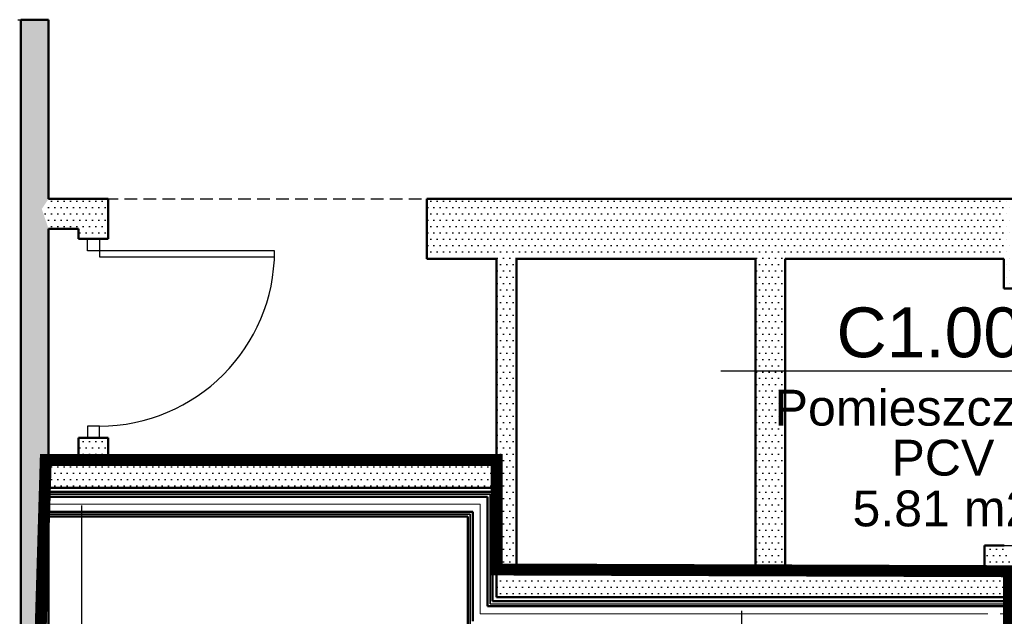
# Model space of a CAD drawing. Header units: millimetres. Extents: x 509 to 7952, y 243 to 5804.
# Tile 48 of 54: x 4388 to 4882, y 4329 to 4629. Entities that reach past the tile are written whole.
import ezdxf
from ezdxf.enums import TextEntityAlignment as Align

# ---------------------------------------------------------------- set-up
doc = ezdxf.new("R2010")
doc.units = ezdxf.units.MM
doc.linetypes.add('DIVIDE', pattern=[31.75, 12.7, -6.35, 0, -6.35, 0, -6.35])
doc.linetypes.add('HIDDEN', pattern=[9.525, 6.35, -3.175])
for name, color, linetype in [('WK-Drzwi', 9, 'Continuous'), ('WK-EtykPow', 173, 'Continuous'), ('WK-Opis', 143, 'Continuous'), ('WK-PPoż', 1, 'Continuous'), ('WK-Ściany', 7, 'Continuous')]:
    doc.layers.add(name, color=color, linetype=linetype)
doc.layers.add('WK-Pomieszczenia', color=173, linetype='Continuous', plot=False)
doc.styles.add('Arial', font='micross.ttf', dxfattribs={"width": 0.9})
doc.linetypes.add('BATTING', pattern='A,0.00254,-2.54,[134,ltypeshp.shx,S=2.54,R=0,X=-2.54,Y=0],-5.08,[134,ltypeshp.shx,S=2.54,R=180,X=2.54,Y=0],-2.54', length=10.16254)

# ---------------------------------------------------------------- blocks, each defined once
blk = doc.blocks.new('WK_Pow_tag_01_50')
at = {"color": 0, "linetype": 'ByBlock'}
blk.add_line((-2.789, 0), (2.789, 0), dxfattribs=at)
at = {"color": 0, "linetype": 'ByBlock', "style": 'Arial'}
for tag, height, p in [('POWIERZCHNIE:NUMERAUTO', 0.625, (0.071, 0.482)), ('POWIERZCHNIE:NAZWA', 0.45, (0, -0.455)), ('POWIERZCHNIE_WYKOŃCZENIE:POSADZKA', 0.45, (0, -1.091)), ('POWIERZCHNIE_STYL:POWOBLICZ', 0.45, (0, -1.728))]:
    blk.add_attdef(tag, text='', height=height, dxfattribs=at).set_placement(p, align=Align.MIDDLE)

msp = doc.modelspace()

# ---------------------------------------------------------------- hatches: boundary and pattern name
at = {"layer": 'WK-Ściany', "linetype": 'Continuous', "lineweight": -3}
h = msp.add_hatch(dxfattribs=at)
h.set_pattern_fill('DOTS', color=253, scale=2, style=0)
h.set_pattern_definition([(4e-12, (534.9164, 699.143), (1.5875, 3.175), [0, -3.175])])
h.paths.add_polyline_path([(4402.17, 4628.87), (4388.17, 4628.87), (4388.17, 4036.87), (4389.17, 4036.87), (4389.61, 4035.46), (4402.17, 4035.46), (4402.17, 4049.37), (4402.17, 4393.87), (4398.75, 4403.87), (4402.17, 4408.87), (4402.17, 4523.87), (4398.75, 4533.87), (4402.17, 4538.87)], flags=0)
h = msp.add_hatch(dxfattribs=at)
h.set_pattern_fill('DOTS', color=253, scale=2, angle=360, style=0)
h.set_pattern_definition([(360, (534.9164, 699.143), (1.5875, 3.175), [0, -3.175])])
h.paths.add_polyline_path([(4402.17, 4538.87), (4398.75, 4533.87), (4402.17, 4523.87), (4417.17, 4523.87), (4432.17, 4538.87)], flags=0)
h = msp.add_hatch(dxfattribs=at)
h.set_pattern_fill('DOTS', color=253, scale=2, style=0)
h.set_pattern_definition([(1e-11, (534.9164, 699.143), (1.5875, 3.175), [0, -3.175])])
h.paths.add_polyline_path([(4432.17, 4538.87), (4417.17, 4523.87), (4417.17, 4518.87), (4432.17, 4518.87)], flags=0)
h.paths.add_polyline_path([(4432.17, 4418.87), (4417.17, 4418.87), (4417.17, 4408.87), (4427.17, 4405.12), (4432.17, 4408.87)], flags=0)
h = msp.add_hatch(dxfattribs=at)
h.set_pattern_fill('DOTS', color=253, scale=2, angle=360, style=0)
h.set_pattern_definition([(360, (534.9164, 699.143), (1.5875, 3.175), [0, -3.175])])
h.paths.add_polyline_path([(4592.17, 4538.87), (4592.17, 4508.87), (4627.17, 4508.87), (4630.5, 4518.04), (4627.17, 4538.87)], flags=0)
h.paths.add_polyline_path([(4627.17, 4538.87), (4630.5, 4518.04), (4637.17, 4508.87), (4757.17, 4508.87), (4762.17, 4517.62), (4757.17, 4538.87)], flags=0)
h.paths.add_polyline_path([(4757.17, 4538.87), (4762.17, 4517.62), (4772.17, 4508.87), (4881.85, 4508.87), (4881.85, 4538.87)], flags=0)
h = msp.add_hatch(dxfattribs=at)
h.set_pattern_fill('DOTS', color=253, scale=2, style=0)
h.set_pattern_definition([(1e-11, (534.9164, 699.143), (1.5875, 3.175), [0, -3.175])])
h.paths.add_polyline_path([(4881.85, 4538.87), (4881.85, 4508.87), (4881.85, 4493.87), (5067.03, 4493.87), (5067.03, 4538.87)], flags=0)
h = msp.add_hatch(dxfattribs=at)
h.set_pattern_fill('DOTS', color=253, scale=2, style=0)
h.set_pattern_definition([(360, (534.9164, 699.143), (1.5875, 3.175), [0, -3.175])])
h.paths.add_polyline_path([(4637.17, 4508.87), (4630.5, 4518.04), (4627.17, 4508.87), (4627.17, 4408.87), (4629.25, 4403.87), (4637.17, 4408.87)], flags=0)
h.paths.add_polyline_path([(4637.17, 4408.87), (4629.25, 4403.87), (4627.17, 4393.87), (4627.17, 4338.87), (4637.17, 4353.87)], flags=0)
h = msp.add_hatch(dxfattribs=at)
h.set_pattern_fill('DOTS', color=253, scale=2, style=0)
h.set_pattern_definition([(8e-12, (534.9164, 699.143), (1.5875, 3.175), [0, -3.175])])
h.paths.add_polyline_path([(4772.17, 4508.87), (4762.17, 4517.62), (4757.17, 4508.87), (4757.17, 4353.87), (4762.17, 4350.12), (4772.17, 4353.87)], flags=0)
h = msp.add_hatch(dxfattribs=at)
h.set_pattern_fill('DOTS', color=253, scale=2, style=0)
h.set_pattern_definition([(4e-12, (534.9164, 699.143), (1.5875, 3.175), [0, -3.175])])
h.paths.add_polyline_path([(4402.17, 4408.87), (4398.75, 4403.87), (4402.17, 4393.87), (4432.17, 4393.87), (4427.17, 4405.12), (4417.17, 4408.87)], flags=0)
h.paths.add_polyline_path([(4432.17, 4408.87), (4427.17, 4405.12), (4432.17, 4393.87), (4627.17, 4393.87), (4629.25, 4403.87), (4627.17, 4408.87)], flags=0)
h = msp.add_hatch(dxfattribs=at)
h.set_pattern_fill('DOTS', color=253, scale=2, style=0)
h.set_pattern_definition([(0, (534.9164, 699.143), (1.5875, 3.175), [0, -3.175])])
h.paths.add_polyline_path([(4872.17, 4353.87), (4872.17, 4338.87), (4882.17, 4338.87), (4888.33, 4347.54), (4882.17, 4364.87), (4872.17, 4364.87)], flags=0)
h = msp.add_hatch(dxfattribs=at)
h.set_pattern_fill('DOTS', color=253, scale=2, style=0)
h.set_pattern_definition([(360, (534.9164, 699.143), (1.5875, 3.175), [0, -3.175])])
h.paths.add_polyline_path([(4882.17, 4364.87), (4888.33, 4347.54), (4907.17, 4338.87), (4907.17, 4339.83), (4882.17, 4364.87)], flags=0)
h.paths.add_polyline_path([(4882.17, 4324.87), (4897.17, 4324.87), (4907.17, 4324.87), (4907.17, 4336.87), (4882.17, 4336.87)], flags=0)
h.paths.add_polyline_path([(4882.17, 4336.87), (4907.17, 4336.87), (4907.17, 4338.87), (4888.33, 4347.54), (4882.17, 4338.87)], flags=0)
h = msp.add_hatch(dxfattribs=at)
h.set_pattern_fill('DOTS', color=253, scale=2, angle=360, style=0)
h.set_pattern_definition([(360, (534.9164, 699.143), (1.5875, 3.175), [0, -3.175])])
h.paths.add_polyline_path([(4637.17, 4353.87), (4627.17, 4338.87), (4757.17, 4338.87), (4762.17, 4350.12), (4757.17, 4353.87)], flags=0)
h.paths.add_polyline_path([(4772.17, 4353.87), (4762.17, 4350.12), (4757.17, 4338.87), (4872.17, 4338.87), (4872.17, 4353.87)], flags=0)

# ---------------------------------------------------------------- linework, layer by layer
at = {"layer": 'WK-Drzwi', "color": 9, "linetype": 'Continuous', "lineweight": -3}
for points in [[(4421.67, 4512.87), (4421.67, 4518.87), (4427.67, 4518.87), (4427.67, 4512.87)], [(4427.67, 4512.87), (4427.67, 4509.87), (4515.67, 4509.87), (4515.67, 4512.87)], [(4421.67, 4424.87), (4421.67, 4418.87), (4427.67, 4418.87), (4427.67, 4424.87)]]:
    msp.add_lwpolyline(points, close=True, dxfattribs=at)
at = {"layer": 'WK-Drzwi', "color": 8, "linetype": 'Continuous', "lineweight": -3}
msp.add_arc((4427.67, 4512.87), 88, 270, 0, dxfattribs=at)
at = {"layer": 'WK-Opis'}
for points in [[(4418.81, 4294.35), (4418.81, 4384.91)], [(4750.37, 4294.59), (4750.37, 4332.05)]]:
    msp.add_lwpolyline(points, dxfattribs=at)
at = {"layer": 'WK-Pomieszczenia', "color": 173, "linetype": 'HIDDEN', "lineweight": -3}
for p, q in [((4339.17, 4628.87), (4402.17, 4628.87)), ((4402.17, 4628.87), (4402.17, 4538.87)), ((4402.17, 4538.87), (5232.17, 4538.87)), ((4772.17, 4508.87), (4772.17, 4353.87)), ((4881.85, 4508.87), (4772.17, 4508.87)), ((4881.85, 4493.87), (4881.85, 4508.87)), ((5067.03, 4493.87), (4881.85, 4493.87)), ((4402.17, 4393.87), (4402.17, 4049.37)), ((4627.17, 4393.87), (4402.17, 4393.87)), ((4627.17, 4338.87), (4627.17, 4393.87)), ((4872.1, 4352.02), (4872.14, 4364.92)), ((4872.14, 4364.92), (5197.17, 4364.92)), ((4772.17, 4353.87), (4872.1, 4352.02)), ((4882.17, 4338.87), (4627.17, 4338.87)), ((4882.17, 4049.37), (4882.17, 4338.87))]:
    msp.add_line(p, q, dxfattribs=at)
at = {"layer": 'WK-PPoż', "color": 1, "linetype": 'DIVIDE', "const_width": 6}
msp.add_lwpolyline([(3708.17, 3988.77), (4388.17, 3988.77), (4400.75, 4407.82), (4627.17, 4407.82), (4627.17, 4352.86), (4884.56, 4351.98), (4883.17, 4056.77), (5837.04, 4056.77)], dxfattribs=at)
at = {"layer": 'WK-Ściany', "color": 7, "linetype": 'Continuous', "lineweight": 50}
for p, q in [((4402.17, 4628.87), (4388.17, 4628.87)), ((4388.17, 4628.87), (4388.17, 4036.87)), ((4402.17, 4538.87), (4402.17, 4628.87)), ((4432.17, 4538.87), (4402.17, 4538.87)), ((4432.17, 4518.87), (4432.17, 4538.87)), ((4592.17, 4538.87), (4881.85, 4538.87)), ((4592.17, 4538.87), (4592.17, 4508.87)), ((5067.03, 4538.87), (4881.85, 4538.87)), ((4402.17, 4408.87), (4402.17, 4523.87)), ((4402.17, 4523.87), (4417.17, 4523.87)), ((4417.17, 4523.87), (4417.17, 4518.87)), ((4417.17, 4518.87), (4432.17, 4518.87)), ((4592.17, 4508.87), (4627.17, 4508.87)), ((4627.17, 4508.87), (4627.17, 4408.87)), ((4637.17, 4508.87), (4757.17, 4508.87)), ((4637.17, 4353.87), (4637.17, 4508.87)), ((4757.17, 4508.87), (4757.17, 4353.87)), ((4772.17, 4508.87), (4881.85, 4508.87)), ((4772.17, 4353.87), (4772.17, 4508.87)), ((4881.85, 4508.87), (4881.85, 4493.87)), ((4881.85, 4493.87), (5067.03, 4493.87)), ((4432.17, 4418.87), (4417.17, 4418.87)), ((4417.17, 4418.87), (4417.17, 4408.87)), ((4432.17, 4408.87), (4432.17, 4418.87)), ((4417.17, 4408.87), (4402.17, 4408.87)), ((4627.17, 4408.87), (4432.17, 4408.87)), ((4402.17, 4049.37), (4402.17, 4393.87)), ((4402.17, 4393.87), (4627.17, 4393.87)), ((4625.17, 4391.87), (4402.17, 4391.87)), ((4625.17, 4336.87), (4625.17, 4391.87)), ((4627.17, 4393.87), (4627.17, 4338.87)), ((4402.17, 4389.37), (4402.17, 4381.87)), ((4622.67, 4389.37), (4402.17, 4389.37)), ((4622.67, 4334.37), (4622.67, 4389.37)), ((4402.17, 4381.87), (4615.17, 4381.87)), ((4615.17, 4381.87), (4615.17, 4326.87)), ((4402.17, 4379.37), (4612.67, 4379.37)), ((4612.67, 4379.37), (4612.67, 4324.37)), ((4882.17, 4364.87), (4872.17, 4364.87)), ((4872.17, 4364.87), (4872.17, 4353.87)), ((4757.17, 4353.87), (4637.17, 4353.87)), ((4872.17, 4353.87), (4772.17, 4353.87)), ((4882.17, 4336.87), (4625.17, 4336.87)), ((4627.17, 4338.87), (4872.17, 4338.87)), ((4872.17, 4338.87), (4882.17, 4338.87)), ((4882.17, 4324.87), (4882.17, 4338.87)), ((4622.67, 4334.37), (4882.17, 4334.37)), ((4882.17, 4326.87), (4882.17, 4334.37))]:
    msp.add_line(p, q, dxfattribs=at)
at = {"layer": 'WK-Ściany', "color": 7, "linetype": 'Continuous', "lineweight": -3}
for p, q in [((4402.17, 4389.37), (4402.17, 4391.87)), ((4623.92, 4390.62), (4402.17, 4390.62)), ((4402.17, 4390.62), (4623.92, 4390.62)), ((4402.17, 4389.37), (4622.67, 4389.37)), ((4622.67, 4389.37), (4622.67, 4334.37)), ((4623.92, 4335.62), (4623.92, 4390.62)), ((4623.92, 4390.62), (4623.92, 4335.62)), ((4402.17, 4379.37), (4402.17, 4381.87)), ((4615.17, 4381.87), (4402.17, 4381.87)), ((4615.17, 4326.87), (4615.17, 4381.87)), ((4613.92, 4380.62), (4402.17, 4380.62)), ((4402.17, 4380.62), (4613.92, 4380.62)), ((4613.92, 4325.62), (4613.92, 4380.62)), ((4613.92, 4380.62), (4613.92, 4325.62)), ((4882.17, 4334.37), (4882.17, 4336.87)), ((4622.67, 4334.37), (4882.17, 4334.37)), ((4623.92, 4335.62), (4882.17, 4335.62)), ((4623.92, 4335.62), (4882.17, 4335.62))]:
    msp.add_line(p, q, dxfattribs=at)
at = {"layer": 'WK-Ściany', "color": 124, "linetype": 'BATTING', "lineweight": 0, "ltscale": 0.35}
for p, q in [((4402.17, 4385.62), (4618.92, 4385.62)), ((4618.92, 4330.62), (4618.92, 4385.62)), ((4618.92, 4330.62), (4873.92, 4330.62)), ((4880.17, 4330.62), (4882.17, 4330.62))]:
    msp.add_line(p, q, dxfattribs=at)

# ---------------------------------------------------------------- block references
at = {"layer": 'WK-EtykPow', "color": 173, "linetype": 'Continuous', "lineweight": -3, "ltscale": 1.3, "xscale": 40, "yscale": 40, "zscale": 40}
msp.add_blockref('WK_Pow_tag_01_50', (4851.34, 4452.63), dxfattribs=at).add_auto_attribs({'POWIERZCHNIE_WYKOŃCZENIE:POSADZKA': 'PCV', 'POWIERZCHNIE:NUMERAUTO': 'C1.003', 'POWIERZCHNIE:NAZWA': 'Pomieszczenie', 'POWIERZCHNIE_STYL:POWOBLICZ': '5.81 m2'})

doc.saveas('drawing.dxf')
